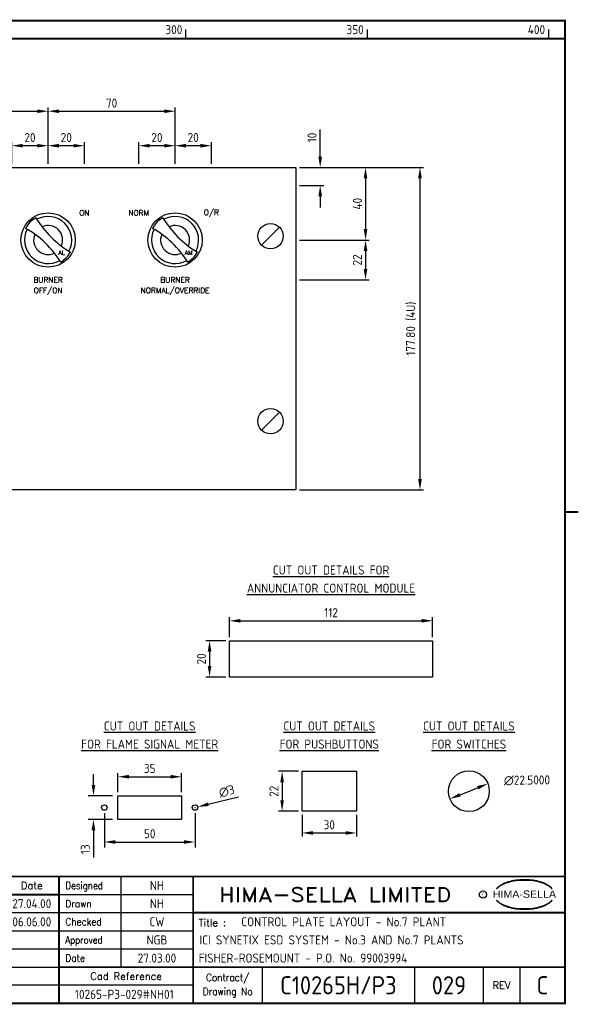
# Model space of a CAD drawing. Extents: x 0 to 817, y 0 to 551.
# Tile 2 of 2: x 508 to 817, y 0 to 544. Entities that reach past the tile are written whole.
import ezdxf
from ezdxf.enums import TextEntityAlignment as Align

# ---------------------------------------------------------------- set-up
doc = ezdxf.new("R2010")
doc.units = 0
doc.header["$LTSCALE"] = 0.25
doc.header["$MEASUREMENT"] = 0
doc.header["$PDSIZE"] = 1
doc.layers.get('0').update_dxf_attribs({"color": 41, "linetype": 'CONTINUOUS'})
doc.layers.get('DEFPOINTS').update_dxf_attribs({"linetype": 'CONTINUOUS'})
for name, color, linetype in [('00-DRG_FRAME', 12, 'CONTINUOUS'), ('01-DRAW', 7, 'CONTINUOUS'), ('02-TEXT', 2, 'CONTINUOUS'), ('03-DIM', 3, 'CONTINUOUS')]:
    doc.layers.add(name, color=color, linetype=linetype)
doc.styles.add('ARIAL', font='ARIAL.TTF', dxfattribs={"height": 2.5})
doc.styles.add('ISO', font='iso.shx')
doc.styles.add('ROMAND', font='ROMAND')
doc.styles.add('ROMANS', font='romans.shx')
doc.dimstyles.get("Standard").update_dxf_attribs({"dimtxt": 0.18, "dimasz": 0.18, "dimexe": 0.18, "dimexo": 0.0625, "dimgap": 0.09, "dimtad": 0, "dimtih": 1, "dimtoh": 1, "dimdec": 4, "dimzin": 0, "dimdsep": 46, "dimtxsty": 'STANDARD', "dimcen": 0.09, "dimadec": 0, "dimazin": 0, "dimtfac": 1, "dimtdec": 4, "dimtofl": 0, "dimtmove": 0, "dimatfit": 3, "dimfxl": 1, "dimtolj": 1, "dimtzin": 0, "dimarcsym": 0})

# ---------------------------------------------------------------- blocks, each defined once
blk = doc.blocks.new('4U')
for p, q in [((-241.3, 0), (241.3, 0)), ((-241.3, -177.8), (-241.3, 0)), ((241.3, 0), (241.3, -177.8)), ((-222.35025, -32.95026), (-232.24974, -42.84975)), ((232.24974, -32.95026), (222.35025, -42.84975)), ((-222.35025, -134.95025), (-232.24974, -144.84974)), ((232.24974, -134.95025), (222.35025, -144.84974)), ((241.3, -177.8), (-241.3, -177.8))]:
    blk.add_line(p, q)
for centre in [(-227.3, -37.9), (227.3, -37.9), (-227.3, -139.9), (227.3, -139.9)]:
    blk.add_circle(centre, 7)
for p in [(0, 0), (0, -177.8)]:
    blk.add_point(p)
blk = doc.blocks.new('*D11')
at = {"linetype": 'ByBlock'}
for p, q in [((639, 193), (639, 204)), ((645, 202), (745, 202)), ((751, 193), (751, 204))]:
    blk.add_line(p, q, dxfattribs=at)
for points in [[(645, 203), (645, 201), (639, 202)], [(745, 203), (745, 201), (751, 202)]]:
    blk.add_solid(points, dxfattribs=at)
at = {"layer": 'DEFPOINTS', "color": 0, "linetype": 'ByBlock'}
for p in [(751, 202), (639, 191), (751, 191)]:
    blk.add_point(p, dxfattribs=at)
at = {"color": 2, "linetype": 'ByBlock', "insert": (695, 206.5), "char_height": 5, "attachment_point": 5, "style": 'ISO'}
blk.add_mtext('\\A1;112', dxfattribs=at)
blk = doc.blocks.new('*D12')
at = {"linetype": 'ByBlock'}
for p, q in [((627, 119), (616, 119)), ((618, 113), (618, 103)), ((627, 97), (616, 97))]:
    blk.add_line(p, q, dxfattribs=at)
for points in [[(617, 113), (619, 113), (618, 119)], [(617, 103), (619, 103), (618, 97)]]:
    blk.add_solid(points, dxfattribs=at)
at = {"layer": 'DEFPOINTS', "color": 0, "linetype": 'ByBlock'}
for p in [(629, 119), (618, 97), (629, 97)]:
    blk.add_point(p, dxfattribs=at)
at = {"color": 2, "linetype": 'ByBlock', "insert": (613.5, 108), "char_height": 5, "attachment_point": 5, "rotation": 90, "style": 'ISO'}
blk.add_mtext('\\A1;22', dxfattribs=at)
blk = doc.blocks.new('*D13')
at = {"linetype": 'ByBlock'}
for p, q in [((629, 95), (629, 83)), ((659, 95), (659, 83)), ((635, 85), (653, 85))]:
    blk.add_line(p, q, dxfattribs=at)
for points in [[(635, 86), (635, 84), (629, 85)], [(653, 86), (653, 84), (659, 85)]]:
    blk.add_solid(points, dxfattribs=at)
at = {"layer": 'DEFPOINTS', "color": 0, "linetype": 'ByBlock'}
for p in [(629, 97), (659, 97), (659, 85)]:
    blk.add_point(p, dxfattribs=at)
at = {"color": 2, "linetype": 'ByBlock', "insert": (644, 89.5), "char_height": 5, "attachment_point": 5, "style": 'ISO'}
blk.add_mtext('\\A1;30', dxfattribs=at)
blk = doc.blocks.new('*D14')
at = {"linetype": 'ByBlock'}
for p, q in [((637, 191), (626, 191)), ((628, 185), (628, 177)), ((637, 171), (626, 171))]:
    blk.add_line(p, q, dxfattribs=at)
for points in [[(627, 185), (629, 185), (628, 191)], [(627, 177), (629, 177), (628, 171)]]:
    blk.add_solid(points, dxfattribs=at)
at = {"layer": 'DEFPOINTS', "color": 0, "linetype": 'ByBlock'}
for p in [(639, 191), (628, 171), (639, 171)]:
    blk.add_point(p, dxfattribs=at)
at = {"color": 2, "linetype": 'ByBlock', "insert": (623.5, 181), "char_height": 5, "attachment_point": 5, "rotation": 90, "style": 'ISO'}
blk.add_mtext('\\A1;20', dxfattribs=at)
blk = doc.blocks.new('*D15')
at = {"linetype": 'ByBlock'}
blk.add_line((741.13, 106.05), (750.87, 109.95), dxfattribs=at)
for points in [[(750.5, 110.88), (751.25, 109.02), (756.45, 112.18)], [(740.75, 106.98), (741.5, 105.12), (735.55, 103.82)]]:
    blk.add_solid(points, dxfattribs=at)
at = {"layer": 'DEFPOINTS', "color": 0, "linetype": 'ByBlock'}
for p in [(756.45, 112.18), (735.55, 103.82)]:
    blk.add_point(p, dxfattribs=at)
at = {"color": 2, "linetype": 'ByBlock', "insert": (778, 114), "char_height": 5, "attachment_point": 5, "rotation": 0.5, "style": 'ISO'}
blk.add_mtext('\\A1;∅22.5000', dxfattribs=at)
blk = doc.blocks.new('A3-REVA')
at = {"style": 'ISO'}
for tag, p in [('DESIGNED', (292, 31.75)), ('A', (117.7, 26.75)), ('DES', (127.7, 26.75)), ('DRN', (137.7, 26.75)), ('CHKD', (147.7, 26.75)), ('APPD', (157.7, 26.75)), ('DATE', (258, 26.75)), ('DRAWN', (292, 26.75)), ('CHECKED', (292, 21.75)), ('APPD', (292, 16.75)), ('DATE', (292, 11.75))]:
    blk.add_attdef(tag, text='', height=2.5, dxfattribs=at).set_placement(p, align=Align.CENTER)
blk.add_attdef('DESCRIPTION', (164.7, 26.75), '', height=2.5, dxfattribs=at)
blk = doc.blocks.new('A3-TITLE')
at = {"style": 'ISO'}
blk.add_attdef('TITLE_1', (318.75, 21.75), '', height=2.5, dxfattribs=at)
for tag, p in [('DRGNO', (372.5, 3)), ('REV.', (398.25, 3))]:
    blk.add_attdef(tag, text='', height=5, dxfattribs=at).set_placement(p, align=Align.CENTER)
blk = doc.blocks.new('A3-CONTRACT')
at = {"style": 'ISO'}
for tag, height, p in [('SCALE', 2.5, (106.86, 31.75)), ('DIMS', 2.5, (106.86, 26.75)), ('CONTRACT', 5, (342, 3)), ('CAD-REF', 2.5, (282, 1.75))]:
    blk.add_attdef(tag, text='', height=height, dxfattribs=at).set_placement(p, align=Align.CENTER)
for tag, p in [('TITLE_2', (303.75, 16.75)), ('TITLE_3', (303.5, 11.75))]:
    blk.add_attdef(tag, p, '', height=2.5, dxfattribs=at)
blk = doc.blocks.new('*D25')
at = {"linetype": 'ByBlock'}
for p, q in [((508, 788.5), (508, 800.5)), ((522, 798.5), (514, 798.5)), ((528, 788.5), (528, 800.5))]:
    blk.add_line(p, q, dxfattribs=at)
for points in [[(514, 799.5), (514, 797.5), (508, 798.5)], [(522, 799.5), (522, 797.5), (528, 798.5)]]:
    blk.add_solid(points, dxfattribs=at)
at = {"layer": 'DEFPOINTS', "color": 0, "linetype": 'ByBlock'}
for p in [(508, 798.5), (508, 786.5), (528, 786.5)]:
    blk.add_point(p, dxfattribs=at)
at = {"color": 2, "linetype": 'ByBlock', "insert": (518, 803), "char_height": 5, "attachment_point": 5, "style": 'ISO'}
blk.add_mtext('\\A1;20', dxfattribs=at)
blk = doc.blocks.new('*D24')
at = {"linetype": 'ByBlock'}
for p, q in [((464, 817.5), (522, 817.5)), ((528, 788.5), (528, 819.5))]:
    blk.add_line(p, q, dxfattribs=at)
for points in [[(464, 818.5), (464, 816.5), (458, 817.5)], [(522, 818.5), (522, 816.5), (528, 817.5)]]:
    blk.add_solid(points, dxfattribs=at)
at = {"layer": 'DEFPOINTS', "color": 0, "linetype": 'ByBlock'}
for p in [(528, 817.5), (458, 786.5), (528, 786.5)]:
    blk.add_point(p, dxfattribs=at)
at = {"color": 2, "linetype": 'ByBlock', "insert": (493, 822), "char_height": 5, "attachment_point": 5, "style": 'ISO'}
blk.add_mtext('\\A1;70', dxfattribs=at)
blk = doc.blocks.new('*D23')
at = {"linetype": 'ByBlock'}
for p, q in [((534, 817.5), (592, 817.5)), ((598, 788.5), (598, 819.5))]:
    blk.add_line(p, q, dxfattribs=at)
for points in [[(534, 818.5), (534, 816.5), (528, 817.5)], [(592, 818.5), (592, 816.5), (598, 817.5)]]:
    blk.add_solid(points, dxfattribs=at)
at = {"layer": 'DEFPOINTS', "color": 0, "linetype": 'ByBlock'}
for p in [(598, 817.5), (528, 786.5), (598, 786.5)]:
    blk.add_point(p, dxfattribs=at)
at = {"color": 2, "linetype": 'ByBlock', "insert": (563, 822), "char_height": 5, "attachment_point": 5, "style": 'ISO'}
blk.add_mtext('\\A1;70', dxfattribs=at)
blk = doc.blocks.new('*D22')
at = {"linetype": 'ByBlock'}
for p, q in [((528, 788.5), (528, 800.5)), ((542, 798.5), (534, 798.5)), ((548, 788.5), (548, 800.5))]:
    blk.add_line(p, q, dxfattribs=at)
for points in [[(534, 799.5), (534, 797.5), (528, 798.5)], [(542, 799.5), (542, 797.5), (548, 798.5)]]:
    blk.add_solid(points, dxfattribs=at)
at = {"layer": 'DEFPOINTS', "color": 0, "linetype": 'ByBlock'}
for p in [(528, 798.5), (528, 786.5), (548, 786.5)]:
    blk.add_point(p, dxfattribs=at)
at = {"color": 2, "linetype": 'ByBlock', "insert": (538, 803), "char_height": 5, "attachment_point": 5, "style": 'ISO'}
blk.add_mtext('\\A1;20', dxfattribs=at)
blk = doc.blocks.new('*D32')
at = {"linetype": 'ByBlock'}
for p, q in [((666.6, 786.5), (735, 786.5)), ((733, 780.5), (733, 614.7)), ((666.6, 608.7), (735, 608.7))]:
    blk.add_line(p, q, dxfattribs=at)
for points in [[(732, 780.5), (734, 780.5), (733, 786.5)], [(732, 614.7), (734, 614.7), (733, 608.7)]]:
    blk.add_solid(points, dxfattribs=at)
at = {"layer": 'DEFPOINTS', "color": 0, "linetype": 'ByBlock'}
for p in [(664.6, 786.5), (664.6, 608.7), (733, 608.7)]:
    blk.add_point(p, dxfattribs=at)
at = {"color": 2, "linetype": 'ByBlock', "insert": (728.14, 697.6), "char_height": 5, "attachment_point": 5, "rotation": 90, "style": 'ISO'}
blk.add_mtext('\\A1;177.80 (4U)', dxfattribs=at)
blk = doc.blocks.new('*D29')
at = {"linetype": 'ByBlock'}
for p, q in [((678, 792.5), (678, 807.5)), ((666.6, 786.5), (680, 786.5)), ((666.6, 776.5), (680, 776.5)), ((678, 770.5), (678, 764.5))]:
    blk.add_line(p, q, dxfattribs=at)
for points in [[(677, 792.5), (679, 792.5), (678, 786.5)], [(677, 770.5), (679, 770.5), (678, 776.5)]]:
    blk.add_solid(points, dxfattribs=at)
at = {"layer": 'DEFPOINTS', "color": 0, "linetype": 'ByBlock'}
for p in [(664.6, 786.5), (678, 786.5), (664.6, 776.5)]:
    blk.add_point(p, dxfattribs=at)
at = {"color": 2, "linetype": 'ByBlock', "insert": (673.5, 803), "char_height": 5, "attachment_point": 5, "rotation": 90, "style": 'ISO'}
blk.add_mtext('\\A1;10', dxfattribs=at)
blk = doc.blocks.new('*D31')
at = {"linetype": 'ByBlock'}
for p, q in [((666.6, 786.5), (705, 786.5)), ((703, 780.5), (703, 752.5)), ((666.6, 746.5), (705, 746.5))]:
    blk.add_line(p, q, dxfattribs=at)
for points in [[(702, 780.5), (704, 780.5), (703, 786.5)], [(702, 752.5), (704, 752.5), (703, 746.5)]]:
    blk.add_solid(points, dxfattribs=at)
at = {"layer": 'DEFPOINTS', "color": 0, "linetype": 'ByBlock'}
for p in [(664.6, 786.5), (664.6, 746.5), (703, 746.5)]:
    blk.add_point(p, dxfattribs=at)
at = {"color": 2, "linetype": 'ByBlock', "insert": (698.5, 766.5), "char_height": 5, "attachment_point": 5, "rotation": 90, "style": 'ISO'}
blk.add_mtext('\\A1;40', dxfattribs=at)
blk = doc.blocks.new('*D30')
at = {"linetype": 'ByBlock'}
for p, q in [((666.6, 746.5), (705, 746.5)), ((703, 740.5), (703, 730.5)), ((666.6, 724.5), (705, 724.5))]:
    blk.add_line(p, q, dxfattribs=at)
for points in [[(702, 740.5), (704, 740.5), (703, 746.5)], [(702, 730.5), (704, 730.5), (703, 724.5)]]:
    blk.add_solid(points, dxfattribs=at)
at = {"layer": 'DEFPOINTS', "color": 0, "linetype": 'ByBlock'}
for p in [(664.6, 746.5), (664.6, 724.5), (703, 724.5)]:
    blk.add_point(p, dxfattribs=at)
at = {"color": 2, "linetype": 'ByBlock', "insert": (698.5, 735.5), "char_height": 5, "attachment_point": 5, "rotation": 90, "style": 'ISO'}
blk.add_mtext('\\A1;22', dxfattribs=at)
blk = doc.blocks.new('*D36')
at = {"linetype": 'ByBlock'}
for p, q in [((524, 464), (524, 476)), ((538, 474), (530, 474)), ((544, 464), (544, 476))]:
    blk.add_line(p, q, dxfattribs=at)
for points in [[(530, 475), (530, 473), (524, 474)], [(538, 475), (538, 473), (544, 474)]]:
    blk.add_solid(points, dxfattribs=at)
at = {"layer": 'DEFPOINTS', "color": 0, "linetype": 'ByBlock'}
for p in [(524, 474), (524, 462), (544, 462)]:
    blk.add_point(p, dxfattribs=at)
at = {"color": 2, "linetype": 'ByBlock', "insert": (534, 478.5), "char_height": 5, "attachment_point": 5, "style": 'ISO'}
blk.add_mtext('\\A1;20', dxfattribs=at)
blk = doc.blocks.new('*D35')
at = {"linetype": 'ByBlock'}
for p, q in [((504, 464), (504, 476)), ((518, 474), (510, 474)), ((524, 464), (524, 476))]:
    blk.add_line(p, q, dxfattribs=at)
for points in [[(510, 475), (510, 473), (504, 474)], [(518, 475), (518, 473), (524, 474)]]:
    blk.add_solid(points, dxfattribs=at)
at = {"layer": 'DEFPOINTS', "color": 0, "linetype": 'ByBlock'}
for p in [(504, 474), (504, 462), (524, 462)]:
    blk.add_point(p, dxfattribs=at)
at = {"color": 2, "linetype": 'ByBlock', "insert": (514, 478.5), "char_height": 5, "attachment_point": 5, "style": 'ISO'}
blk.add_mtext('\\A1;20', dxfattribs=at)
blk = doc.blocks.new('*D40')
at = {"linetype": 'ByBlock'}
for p, q in [((401.5, 238.5), (401.5, 249)), ((407.5, 247), (430.5, 247)), ((436.5, 238.5), (436.5, 249))]:
    blk.add_line(p, q, dxfattribs=at)
for points in [[(407.5, 248), (407.5, 246), (401.5, 247)], [(430.5, 248), (430.5, 246), (436.5, 247)]]:
    blk.add_solid(points, dxfattribs=at)
at = {"layer": 'DEFPOINTS', "color": 0, "linetype": 'ByBlock'}
for p in [(436.5, 247), (401.5, 236.5), (436.5, 236.5)]:
    blk.add_point(p, dxfattribs=at)
at = {"color": 2, "linetype": 'ByBlock', "insert": (419, 251.57), "char_height": 5, "attachment_point": 5, "style": 'ISO'}
blk.add_mtext('\\A1;35', dxfattribs=at)
blk = doc.blocks.new('*D41')
at = {"linetype": 'ByBlock'}
for p, q in [((555, 106), (555, 87)), ((605, 106), (605, 87)), ((561, 90), (599, 90))]:
    blk.add_line(p, q, dxfattribs=at)
for points in [[(561, 91), (561, 89), (555, 90)], [(599, 91), (599, 89), (605, 90)]]:
    blk.add_solid(points, dxfattribs=at)
at = {"layer": 'DEFPOINTS', "color": 0, "linetype": 'ByBlock'}
for p in [(555, 109), (605, 109), (605, 90)]:
    blk.add_point(p, dxfattribs=at)
at = {"color": 2, "linetype": 'ByBlock', "insert": (580, 94.57), "char_height": 5, "attachment_point": 5, "style": 'ISO'}
blk.add_mtext('\\A1;50', dxfattribs=at)
blk = doc.blocks.new('*D42')
at = {"linetype": 'ByBlock'}
for p, q in [((451.28, 231.82), (467.98, 236)), ((443.91, 230), (444.09, 230)), ((444, 229.91), (444, 230.09))]:
    blk.add_line(p, q, dxfattribs=at)
blk.add_solid([(451.03, 232.79), (451.52, 230.85), (445.46, 230.36)], dxfattribs=at)
at = {"layer": 'DEFPOINTS', "color": 0, "linetype": 'ByBlock'}
for p in [(442.54, 229.64), (445.46, 230.36)]:
    blk.add_point(p, dxfattribs=at)
at = {"color": 2, "linetype": 'ByBlock', "insert": (461.45, 239), "char_height": 5, "attachment_point": 5, "rotation": 14.0362, "style": 'ISO'}
blk.add_mtext('\\A1;∅3', dxfattribs=at)
blk = doc.blocks.new('*D43')
at = {"linetype": 'ByBlock'}
for p, q in [((388, 242.5), (388, 248.5)), ((398.5, 236.5), (385, 236.5)), ((398.5, 223.5), (385, 223.5)), ((388, 217.5), (388, 202.5))]:
    blk.add_line(p, q, dxfattribs=at)
for points in [[(387, 242.5), (389, 242.5), (388, 236.5)], [(387, 217.5), (389, 217.5), (388, 223.5)]]:
    blk.add_solid(points, dxfattribs=at)
at = {"layer": 'DEFPOINTS', "color": 0, "linetype": 'ByBlock'}
for p in [(401.5, 236.5), (388, 223.5), (401.5, 223.5)]:
    blk.add_point(p, dxfattribs=at)
at = {"color": 2, "linetype": 'ByBlock', "insert": (383.5, 207), "char_height": 5, "attachment_point": 5, "rotation": 90, "style": 'ISO'}
blk.add_mtext('\\A1;13', dxfattribs=at)
blk = doc.blocks.new('A3-REVB')
at = {"style": 'ISO'}
for tag, p in [('B', (117.7, 21.75)), ('DES', (127.7, 21.75)), ('DRN', (137.7, 21.75)), ('CHKD', (147.7, 21.75)), ('APPD', (157.7, 21.75)), ('DATE', (258, 21.75))]:
    blk.add_attdef(tag, text='', height=2.5, dxfattribs=at).set_placement(p, align=Align.CENTER)
blk.add_attdef('DESCRIPTION', (164.7, 21.75), '', height=2.5, dxfattribs=at)

msp = doc.modelspace()

# ---------------------------------------------------------------- linework, layer by layer
at = {"layer": '00-DRG_FRAME'}
for p, q in [((600, 533), (600, 538)), ((700, 533), (700, 538)), ((800, 533), (800, 538)), ((564, 71), (564, 21)), ((530, 61), (604, 61)), ((604, 51), (225.4, 51)), ((225.4, 41), (604, 41)), ((604, 31), (225.4, 31)), ((225.4, 21), (530, 21)), ((642, 21), (642, 1)), ((726, 21), (726, 1)), ((764, 1), (764, 21)), ((784, 21), (784, 1)), ((604, 11), (225.4, 11))]:
    msp.add_line(p, q, dxfattribs=at)
at = {"layer": '00-DRG_FRAME', "const_width": 1}
msp.add_lwpolyline([(29, 1), (809, 1), (809, 543), (29, 543)], close=True, dxfattribs=at)
for points in [[(29, 533), (809, 533)], [(809, 272), (816.36, 272)], [(809, 71), (29, 71)], [(530, 71), (530, 1)], [(604, 1), (604, 71)], [(530, 61), (145, 61)], [(809, 51), (604, 51)], [(530, 21), (809, 21)]]:
    msp.add_lwpolyline(points, dxfattribs=at)
at = {"layer": '00-DRG_FRAME', "color": 3}
msp.add_circle((763.75892, 61), 2, dxfattribs=at)
for centre, radius, start, end in [((781.20805, 53.65543), 14.48012, 106.0531744, 133.5023953), ((780.22987, 56.20011), 11.96085, 122.2440462, 131.6153875), ((779.50409, 57.56377), 10.42089, 111.82056, 122.8668023), ((783.55448, 49.39849), 19.52012, 107.5930557, 113.9451517), ((786.1983, 36.99297), 31.87334, 89.2698165, 106.3911159), ((784.19555, 47.03002), 21.97182, 96.014582, 107.3202668), ((786.58661, 32.61984), 36.56351, 92.8916819, 97.3733636), ((786.48381, 37.72888), 31.45618, 89.7804853, 93.1737902), ((787.01067, 36.99297), 31.87334, 73.6088841, 90.7301835), ((786.72515, 37.72888), 31.45618, 86.8262098, 90.2195147), ((786.62236, 32.61984), 36.56351, 82.6266364, 87.1083181), ((789.01342, 47.03002), 21.97182, 72.6797332, 83.985418), ((789.65449, 49.39849), 19.52012, 66.0548483, 72.4069443), ((792.00092, 53.65543), 14.48012, 46.4976047, 73.9468256), ((793.70487, 57.56377), 10.42089, 57.1331977, 68.17944), ((792.9791, 56.20011), 11.96085, 48.3846125, 57.7559538), ((781.7525, 54.02707), 14.59986, 130.4190345, 136.0570055), ((791.45647, 54.02707), 14.59986, 43.9429945, 49.5809655), ((781.7525, 68.08997), 14.59986, 223.9429945, 229.5809655), ((781.20805, 68.4616), 14.48012, 226.4976047, 253.9468256), ((780.22987, 65.91693), 11.96085, 228.3846125, 237.7559538), ((779.50409, 64.55327), 10.42089, 237.1331977, 248.17944), ((783.55448, 72.71855), 19.52012, 246.0548483, 252.4069443), ((786.1983, 85.12406), 31.87334, 253.6088841, 270.7301835), ((787.01067, 85.12406), 31.87334, 269.2698165, 286.3911159), ((789.65449, 72.71855), 19.52012, 287.5930557, 293.9451517), ((792.00092, 68.4616), 14.48012, 286.0531744, 313.5023953), ((793.70487, 64.55327), 10.42089, 291.82056, 302.8668023), ((792.9791, 65.91693), 11.96085, 302.2440462, 311.6153875), ((791.45647, 68.08997), 14.59986, 310.4190345, 316.0570055), ((784.19555, 75.08701), 21.97182, 252.6797332, 263.985418), ((786.58661, 89.49719), 36.56351, 262.6266364, 267.1083181), ((786.48381, 84.38816), 31.45618, 266.8262098, 270.2195147), ((786.72515, 84.38816), 31.45618, 269.7804853, 273.1737902), ((786.62236, 89.49719), 36.56351, 272.8916819, 277.3733636), ((789.01342, 75.08701), 21.97182, 276.014582, 287.3202668)]:
    msp.add_arc(centre, radius, start, end, dxfattribs=at)
at = {"layer": '01-DRAW'}
for points in [[(624, 181), (624, 201), (736, 201), (736, 181)], [(664, 107), (664, 129), (694, 129), (694, 107)], [(562.5, 102.5), (562.5, 115.5), (597.5, 115.5), (597.5, 102.5)]]:
    msp.add_lwpolyline(points, close=True, dxfattribs=at)
for centre, radius in [((524, 422), 15), ((594, 422), 15), ((756, 118), 11.25), ((555, 109), 1.5), ((605, 109), 1.5)]:
    msp.add_circle(centre, radius, dxfattribs=at)
for centre, radius, start, end in [((524, 422), 13, 331.659937, 118.340063), ((594, 422), 13, 331.659937, 118.340063), ((524, 422), 14, 118.5329452, 152.6849474), ((563.52502, 461.52502), 53.63583, 210.503949, 239.496051), ((524, 422), 8, 335.3936762, 114.6063238), ((594, 422), 14, 118.5329452, 152.6849474), ((633.52502, 461.52502), 53.63583, 210.503949, 239.496051), ((594, 422), 8, 335.3936762, 114.6063238), ((524, 422), 13, 152.8778296, 299.5579555), ((485.324, 381.64382), 53.63583, 31.7218416, 60.7139435), ((524, 422), 8, 156.6115687, 295.8242163), ((594, 422), 13, 152.8778296, 299.5579555), ((555.324, 381.64382), 53.63583, 31.7218416, 60.7139435), ((594, 422), 8, 156.6115687, 295.8242163), ((524, 422), 14, 299.7508377, 331.4670548), ((594, 422), 14, 299.7508377, 331.4670548)]:
    msp.add_arc(centre, radius, start, end, dxfattribs=at)

# ---------------------------------------------------------------- block references
ref = msp.add_blockref('A3-CONTRACT', (0, 0), dxfattribs=dict(xscale=2, yscale=2, zscale=2))
ref.add_attrib('SCALE', '1:2', dxfattribs={"height": 5, "style": 'ISO'}).set_placement((213.72, 63.5), align=Align.CENTER)
ref.add_attrib('DIMS', 'mm', dxfattribs={"height": 5, "style": 'ISO'}).set_placement((213.72, 53.5), align=Align.CENTER)
ref.add_attrib('CAD-REF', '10265-P3-029#NH01', dxfattribs={"height": 5, "style": 'ISO'}).set_placement((566, 3.5), align=Align.CENTER)
ref.add_attrib('TITLE_2', 'ICI SYNETIX ESD SYSTEM - No.3 AND No.7 PLANTS', (607.5, 33.5), dxfattribs={"height": 5, "style": 'ISO'})
ref.add_attrib('TITLE_3', 'FISHER-ROSEMOUNT - P.O. No. 99003994', (607, 23.5), dxfattribs={"height": 5, "style": 'ISO'})
ref.add_attrib('CONTRACT', 'C10265H/P3', dxfattribs={"height": 10, "style": 'ISO'}).set_placement((684, 6), align=Align.CENTER)
msp.add_blockref('4U', (419.3, 462), dxfattribs=at)
at = {"layer": '02-TEXT'}
ref = msp.add_blockref('A3-REVA', (0, 0), dxfattribs=dict(at, xscale=2, yscale=2, zscale=2))
ref.add_attrib('DATE', '27.03.00', dxfattribs={"layer": '0', "height": 5, "style": 'ISO'}).set_placement((584, 23.5), align=Align.CENTER)
ref.add_attrib('APPD', 'NGB', dxfattribs={"layer": '0', "height": 5, "style": 'ISO'}).set_placement((584, 33.5), align=Align.CENTER)
ref.add_attrib('DESIGNED', 'NH', dxfattribs={"layer": '0', "height": 5, "style": 'ISO'}).set_placement((584, 63.5), align=Align.CENTER)
ref.add_attrib('DRAWN', 'NH', dxfattribs={"layer": '0', "height": 5, "style": 'ISO'}).set_placement((584, 53.5), align=Align.CENTER)
ref.add_attrib('CHECKED', 'CW', dxfattribs={"layer": '0', "height": 5, "style": 'ISO'}).set_placement((584, 43.5), align=Align.CENTER)
ref.add_attrib('A', 'P2', dxfattribs={"layer": '0', "height": 5, "style": 'ISO'}).set_placement((235.4, 53.5), align=Align.CENTER)
ref.add_attrib('DES', 'NH', dxfattribs={"layer": '0', "height": 5, "style": 'ISO'}).set_placement((255.4, 53.5), align=Align.CENTER)
ref.add_attrib('DRN', 'NH', dxfattribs={"layer": '0', "height": 5, "style": 'ISO'}).set_placement((275.4, 53.5), align=Align.CENTER)
ref.add_attrib('CHKD', 'CW', dxfattribs={"layer": '0', "height": 5, "style": 'ISO'}).set_placement((295.4, 53.5), align=Align.CENTER)
ref.add_attrib('APPD', 'NGB', dxfattribs={"layer": '0', "height": 5, "style": 'ISO'}).set_placement((315.4, 53.5), align=Align.CENTER)
ref.add_attrib('DESCRIPTION', 'UPDATED WITH CLIENTS COMMENTS.', (329.4, 53.5), dxfattribs={"layer": '0', "height": 5, "style": 'ISO'})
ref.add_attrib('DATE', '27.04.00', dxfattribs={"layer": '0', "height": 5, "style": 'ISO'}).set_placement((515, 53.5), align=Align.CENTER)
ref = msp.add_blockref('A3-REVB', (0, 0), dxfattribs=dict(at, xscale=2, yscale=2, zscale=2))
ref.add_attrib('B', 'C', dxfattribs={"layer": '0', "height": 5, "style": 'ISO'}).set_placement((235.4, 43.5), align=Align.CENTER)
ref.add_attrib('APPD', 'NGB', dxfattribs={"layer": '0', "height": 5, "style": 'ISO'}).set_placement((315.4, 43.5), align=Align.CENTER)
ref.add_attrib('DESCRIPTION', 'AS BUILT.', (329.4, 43.5), dxfattribs={"layer": '0', "height": 5, "style": 'ISO'})
ref.add_attrib('DATE', '06.06.00', dxfattribs={"layer": '0', "height": 5, "style": 'ISO'}).set_placement((515, 43.5), align=Align.CENTER)
ref = msp.add_blockref('A3-TITLE', (0, 0), dxfattribs=dict(at, xscale=2, yscale=2, zscale=2))
ref.add_attrib('TITLE_1', 'CONTROL PLATE LAYOUT - No.7 PLANT', (630.5, 43.5), dxfattribs={"layer": '0', "height": 5, "style": 'ISO'})
ref.add_attrib('DRGNO', '029', dxfattribs={"layer": '0', "height": 10, "style": 'ISO'}).set_placement((745, 6), align=Align.CENTER)
ref.add_attrib('REV.', 'C', dxfattribs={"layer": '0', "height": 10, "style": 'ISO'}).set_placement((796.5, 6), align=Align.CENTER)

# ---------------------------------------------------------------- texts
at = {"layer": '00-DRG_FRAME', "style": 'ISO'}
for s, p in [('300', (598, 535.5)), ('350', (698, 535.5)), ('400', (798, 535.5))]:
    msp.add_text(s, height=5, dxfattribs=at).set_placement(p, align=Align.RIGHT)
at = {"layer": '00-DRG_FRAME', "color": 4, "style": 'ROMAND'}
msp.add_text('Date', height=4, dxfattribs=at).set_placement((515, 64), align=Align.CENTER)
for s, width, p in [('Designed', 0.87, (533.5, 64)), ('Drawn', 0.9, (533.5, 54)), ('Checked', 0.9, (533.5, 44)), ('Approved', 0.85, (533.5, 34)), ('Date', 0.9, (533.5, 24))]:
    msp.add_text(s, height=4, dxfattribs=dict(at, width=width)).set_placement(p)
at = {"layer": '00-DRG_FRAME', "style": 'ROMAND', "width": 1.15}
msp.add_text('HIMA-SELLA LIMITED', height=8, dxfattribs=at).set_placement((682.19298, 61), align=Align.MIDDLE)
at = {"layer": '00-DRG_FRAME', "color": 3, "style": 'ISO', "width": 0.9}
msp.add_text('C', height=2, dxfattribs=at).set_placement((763.68716, 60), align=Align.CENTER)
at = {"layer": '00-DRG_FRAME', "style": 'ARIAL', "width": 1.05}
msp.add_text('HIMA-SELLA', height=4, dxfattribs=at).set_placement((786.60448, 59.25852), align=Align.CENTER)
at = {"layer": '00-DRG_FRAME', "color": 4, "style": 'ROMAND'}
msp.add_text('Title :', height=4, dxfattribs=at).set_placement((607, 43.5))
for s, p in [('Cad Reference', (567, 16)), ('REV', (774, 11))]:
    msp.add_text(s, height=4, dxfattribs=at).set_placement(p, align=Align.MIDDLE)
at = {"layer": '00-DRG_FRAME', "color": 4, "style": 'ROMAND', "width": 0.9}
for s, p in [('Contract/', (623, 15)), ('Drawing No', (623, 7))]:
    msp.add_text(s, height=4, dxfattribs=at).set_placement(p, align=Align.MIDDLE)
at = {"layer": '02-TEXT'}
for s, height, style, p in [('ON', 3, 'ROMANS', (544, 437)), ('NORM', 3, 'ROMANS', (574, 437)), ('O/R', 3, 'ROMANS', (614, 437)), ('BURNER', 3, 'ROMANS', (524, 400)), ('BURNER', 3, 'ROMANS', (594, 400)), ('OFF/ON', 3, 'ROMANS', (524, 394)), ('NORMAL/OVERRIDE', 3, 'ROMANS', (594, 394)), ('%%UCUT OUT DETAILS FOR', 5, 'ISO', (680, 240)), ('%%UANNUNCIATOR CONTROL MODULE', 5, 'ISO', (680, 230)), ('%%UCUT OUT DETAILS', 5, 'ISO', (580, 154)), ('%%UCUT OUT DETAILS', 5, 'ISO', (679, 154)), ('%%UCUT OUT DETAILS', 5, 'ISO', (756, 154)), ('%%UFOR FLAME SIGNAL METER', 5, 'ISO', (580, 144)), ('%%UFOR PUSHBUTTONS', 5, 'ISO', (679, 144)), ('%%UFOR SWITCHES', 5, 'ISO', (756, 144))]:
    msp.add_text(s, height=height, dxfattribs=dict(at, style=style)).set_placement(p, align=Align.MIDDLE)
at = {"layer": '02-TEXT', "color": 3, "style": 'ROMANS'}
for s, p in [('AL', (531.5, 415)), ('AM', (601.5, 415))]:
    msp.add_text(s, height=2.5, dxfattribs=at).set_placement(p, align=Align.MIDDLE)

# ---------------------------------------------------------------- dimensions: what is measured, and where the dimension line sits
at = {"layer": '03-DIM'}
for base, p1, p2, text, override, picture, middle, set_off in [((524, 493), (454, 462), (524, 462), '70', {"dimscale": 2, "dimtxt": 2.5, "dimasz": 3, "dimexe": 1, "dimexo": 1, "dimgap": 1, "dimtad": 1, "dimtih": 0, "dimtoh": 0, "dimtxsty": 'ISO', "dimse1": 1, "dimclrd": 256, "dimclre": 256, "dimclrt": 2, "dimtmove": 2}, '*D24', (489, 497.50109), (-4, -324.5)), ((594, 493), (524, 462), (594, 462), '70', {"dimscale": 2, "dimtxt": 2.5, "dimasz": 3, "dimexe": 1, "dimexo": 1, "dimgap": 1, "dimtad": 1, "dimtih": 0, "dimtoh": 0, "dimtxsty": 'ISO', "dimse1": 1, "dimclrd": 256, "dimclre": 256, "dimclrt": 2, "dimtmove": 2}, '*D23', (559, 497.50109), (-4, -324.5)), ((504, 474), (524, 462), (504, 462), '20', {"dimscale": 2, "dimtxt": 2.5, "dimasz": 3, "dimexe": 1, "dimexo": 1, "dimgap": 1, "dimtad": 1, "dimtih": 0, "dimtoh": 0, "dimtxsty": 'ISO', "dimclrd": 256, "dimclre": 256, "dimclrt": 2, "dimtmove": 2}, '*D25', (514, 478.50109), (-4, -324.5)), ((524, 474), (544, 462), (524, 462), '20', {"dimscale": 2, "dimtxt": 2.5, "dimasz": 3, "dimexe": 1, "dimexo": 1, "dimgap": 1, "dimtad": 1, "dimtih": 0, "dimtoh": 0, "dimtxsty": 'ISO', "dimclrd": 256, "dimclre": 256, "dimclrt": 2, "dimtmove": 2}, '*D22', (534, 478.50109), (-4, -324.5)), ((574, 474), (594, 462), (574, 462), '20', {"dimscale": 2, "dimtxt": 2.5, "dimasz": 3, "dimexe": 1, "dimexo": 1, "dimgap": 1, "dimtad": 1, "dimtih": 0, "dimtoh": 0, "dimtxsty": 'ISO', "dimclrd": 256, "dimclre": 256, "dimclrt": 2, "dimtmove": 2}, '*D35', (584, 478.50109), (70, 0)), ((594, 474), (614, 462), (594, 462), '20', {"dimscale": 2, "dimtxt": 2.5, "dimasz": 3, "dimexe": 1, "dimexo": 1, "dimgap": 1, "dimtad": 1, "dimtih": 0, "dimtoh": 0, "dimtxsty": 'ISO', "dimclrd": 256, "dimclre": 256, "dimclrt": 2, "dimtmove": 2}, '*D36', (604, 478.50109), (70, 0)), ((736, 212), (624, 201), (736, 201), '112', {"dimscale": 2, "dimtxt": 2.5, "dimasz": 3, "dimexe": 1, "dimexo": 1, "dimgap": 1, "dimtad": 1, "dimtih": 0, "dimtoh": 0, "dimtxsty": 'ISO', "dimclrd": 256, "dimclre": 256, "dimclrt": 2, "dimtmove": 2}, '*D11', (680, 216.5), (-15, 10)), ((597.5, 126), (562.5, 115.5), (597.5, 115.5), '35', {"dimscale": 2, "dimtxt": 2.5, "dimasz": 3, "dimexe": 1, "dimexo": 1, "dimgap": 1, "dimtad": 1, "dimtih": 0, "dimtoh": 0, "dimtxsty": 'ISO', "dimclrd": 256, "dimclre": 256, "dimclrt": 2, "dimatfit": 0}, '*D40', (580, 130.56726), (161, -121)), ((694, 95), (664, 107), (694, 107), '30', {"dimscale": 2, "dimtxt": 2.5, "dimasz": 3, "dimexe": 1, "dimexo": 1, "dimgap": 1, "dimtad": 1, "dimtih": 0, "dimtoh": 0, "dimtxsty": 'ISO', "dimclrd": 256, "dimclre": 256, "dimclrt": 2, "dimtmove": 2}, '*D13', (679, 99.50109), (35, 10))]:
    dim = msp.add_linear_dim(base=base, p1=p1, p2=p2, text=text, dimstyle='STANDARD', override=override, dxfattribs=at)
    dim.commit()
    dim.dimension.update_dxf_attribs({"geometry": picture, "text_midpoint": middle, "insert": set_off})
for base, p1, p2, text, override, picture, middle, set_off in [((674, 462), (660.6, 452), (660.6, 462), '10', {"dimscale": 2, "dimtxt": 2.5, "dimasz": 3, "dimexe": 1, "dimexo": 1, "dimgap": 1, "dimtad": 1, "dimtih": 0, "dimtoh": 0, "dimtxsty": 'ISO', "dimclrd": 256, "dimclre": 256, "dimclrt": 2, "dimatfit": 2}, '*D29', (669.49891, 478.49891), (-4, -324.5)), ((729, 284.2), (660.6, 462), (660.6, 284.2), '177.80 (4U)', {"dimscale": 2, "dimtxt": 2.5, "dimasz": 3, "dimexe": 1, "dimexo": 1, "dimgap": 1, "dimtad": 1, "dimtih": 0, "dimtoh": 0, "dimtxsty": 'ISO', "dimclrd": 256, "dimclre": 256, "dimclrt": 2, "dimtmove": 2}, '*D32', (724.13593, 373.1), (-4, -324.5)), ((699, 422), (660.6, 462), (660.6, 422), '40', {"dimscale": 2, "dimtxt": 2.5, "dimasz": 3, "dimexe": 1, "dimexo": 1, "dimgap": 1, "dimtad": 1, "dimtih": 0, "dimtoh": 0, "dimtxsty": 'ISO', "dimclrd": 256, "dimclre": 256, "dimclrt": 2, "dimtmove": 2}, '*D31', (694.49891, 442), (-4, -324.5)), ((699, 400), (660.6, 422), (660.6, 400), '22', {"dimscale": 2, "dimtxt": 2.5, "dimasz": 3, "dimexe": 1, "dimexo": 1, "dimgap": 1, "dimtad": 1, "dimtih": 0, "dimtoh": 0, "dimtxsty": 'ISO', "dimclrd": 256, "dimclre": 256, "dimclrt": 2, "dimtmove": 2}, '*D30', (694.5, 411), (-4, -324.5)), ((613, 181), (624, 201), (624, 181), '20', {"dimscale": 2, "dimtxt": 2.5, "dimasz": 3, "dimexe": 1, "dimexo": 1, "dimgap": 1, "dimtad": 1, "dimtih": 0, "dimtoh": 0, "dimtxsty": 'ISO', "dimclrd": 256, "dimclre": 256, "dimclrt": 2, "dimtmove": 2}, '*D14', (608.49891, 191), (-15, 10)), ((653, 107), (664, 129), (664, 107), '22', {"dimscale": 2, "dimtxt": 2.5, "dimasz": 3, "dimexe": 1, "dimexo": 1, "dimgap": 1, "dimtad": 1, "dimtih": 0, "dimtoh": 0, "dimtxsty": 'ISO', "dimclrd": 256, "dimclre": 256, "dimclrt": 2, "dimtmove": 2}, '*D12', (648.5, 118), (35, 10))]:
    dim = msp.add_linear_dim(base=base, p1=p1, p2=p2, angle=90, text=text, dimstyle='STANDARD', override=override, dxfattribs=at)
    dim.commit()
    dim.dimension.update_dxf_attribs({"geometry": picture, "text_midpoint": middle, "insert": set_off})
dim = msp.add_linear_dim(base=(549, 102.5), p1=(562.5, 115.5), p2=(562.5, 102.5), angle=90, dimstyle='STANDARD', override={"dimtxt": 5, "dimasz": 6, "dimexe": 3, "dimexo": 3, "dimgap": 2, "dimtad": 1, "dimtih": 0, "dimtoh": 0, "dimdec": 0, "dimtxsty": 'ISO', "dimclrd": 256, "dimclre": 256, "dimclrt": 2, "dimatfit": 0}, dxfattribs=at)
dim.commit()
dim.dimension.update_dxf_attribs({"geometry": '*D43', "text_midpoint": (544.5, 86), "insert": (161, -121)})
dim = msp.add_diameter_dim_2p(p1=(745.55464, 113.82185), p2=(766.44536, 122.17815), dimstyle='STANDARD', override={"dimscale": 2, "dimtxt": 2.5, "dimasz": 3, "dimexe": 1, "dimexo": 1, "dimgap": 1, "dimtad": 1, "dimtih": 0, "dimtoh": 0, "dimtxsty": 'ISO', "dimclrd": 256, "dimclre": 256, "dimclrt": 2, "dimtmove": 2}, dxfattribs=at)
dim.commit()
dim.dimension.update_dxf_attribs({"geometry": '*D15', "text_midpoint": (788, 124), "dimtype": 163, "text_rotation": 0.5, "insert": (10, 10)})
dim = msp.add_diameter_dim_2p(p1=(603.54479, 108.6362), p2=(606.45521, 109.3638), dimstyle='STANDARD', override={"dimtxt": 5, "dimasz": 6, "dimexe": 3, "dimexo": 3, "dimgap": 2, "dimtad": 1, "dimtih": 0, "dimtoh": 0, "dimdec": 0, "dimtxsty": 'ISO', "dimclrd": 256, "dimclre": 256, "dimclrt": 2, "dimatfit": 0}, dxfattribs=at)
dim.commit()
dim.dimension.update_dxf_attribs({"geometry": '*D42', "text_midpoint": (622.44909, 118.00077), "insert": (161, -121)})
dim = msp.add_linear_dim(base=(605, 90), p1=(555, 109), p2=(605, 109), text='50', dimstyle='STANDARD', override={"dimtxt": 5, "dimasz": 6, "dimexe": 3, "dimexo": 3, "dimgap": 2, "dimtad": 1, "dimtih": 0, "dimtoh": 0, "dimdec": 1, "dimtxsty": 'ISO', "dimclrd": 256, "dimclre": 256, "dimclrt": 2, "dimatfit": 0}, dxfattribs=at)
dim.commit()
dim.dimension.update_dxf_attribs({"geometry": '*D41', "text_midpoint": (580, 94.56835)})

doc.saveas('drawing.dxf')
